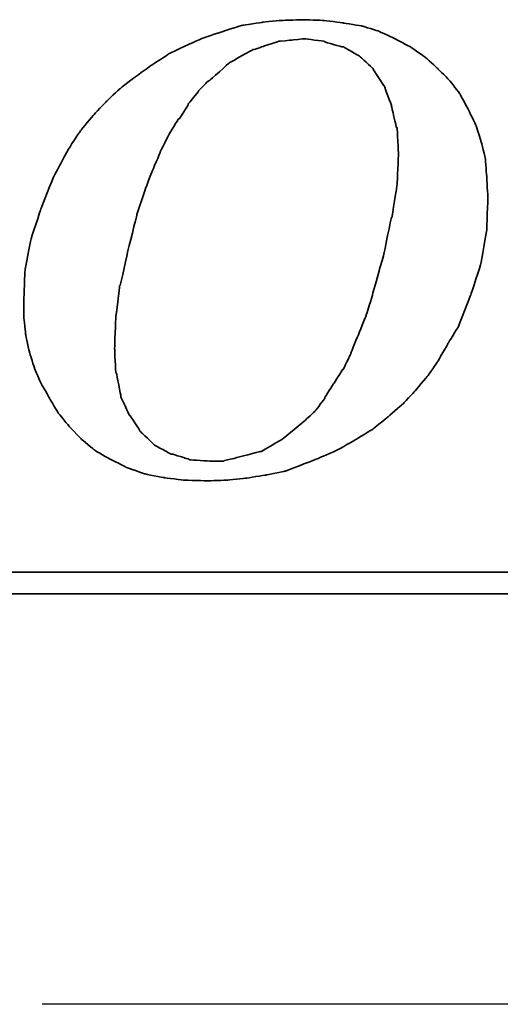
# Model space of a CAD drawing. Extents: x 17 to 133, y 17 to 89.
# Tile 38 of 41: x 108.35 to 109.76, y 56.81 to 59.69. Entities that reach past the tile are written whole.
import ezdxf

# ---------------------------------------------------------------- set-up
doc = ezdxf.new("R2010")
doc.units = 0
doc.header["$MEASUREMENT"] = 0
doc.linetypes.add('CENTER', pattern=[2, 1.25, -0.25, 0.25, -0.25])
for name, color, linetype in [('CL', 1, 'CENTER'), ('DIM', 4, 'CONTINUOUS'), ('layer 1', 7, 'CONTINUOUS')]:
    doc.layers.add(name, color=color, linetype=linetype)

# ---------------------------------------------------------------- blocks, each defined once
blk = doc.blocks.new('TBI MOTION logo(完整正式版)')
at = {"layer": 'layer 1', "color": 22, "lineweight": 35}
for points, knots in [([(35.79625, -6.98375), (35.79625, -6.98375), (36.23125, -7.43875), (36.23125, -7.43875), (36.23125, -7.43875), (36.23125, -7.43875), (36.75625, -7.87125), (36.75625, -7.87125), (36.75625, -7.87125), (36.75625, -7.87125), (37.33125, -8.20375), (37.33125, -8.20375), (37.33125, -8.20375), (37.33125, -8.20375), (37.95625, -8.51875), (37.95625, -8.51875), (37.95625, -8.51875), (37.95625, -8.51875), (38.62625, -8.75875), (38.62625, -8.75875), (38.62625, -8.75875), (38.62625, -8.75875), (39.37125, -8.90375), (39.37125, -8.90375), (39.37125, -8.90375), (39.37125, -8.90375), (40.14125, -8.99875), (40.14125, -8.99875), (40.14125, -8.99875), (40.14125, -8.99875), (41.02625, -9.02375), (41.02625, -9.02375), (41.02625, -9.02375), (41.02625, -9.02375), (41.74625, -8.99875), (41.74625, -8.99875), (41.74625, -8.99875), (41.74625, -8.99875), (42.46625, -8.92375), (42.46625, -8.92375), (42.46625, -8.92375), (42.46625, -8.92375), (43.21125, -8.80625), (43.21125, -8.80625), (43.21125, -8.80625), (43.21125, -8.80625), (43.93125, -8.66375), (43.93125, -8.66375), (43.93125, -8.66375), (43.93125, -8.66375), (44.62625, -8.39875), (44.62625, -8.39875), (44.62625, -8.39875), (44.62625, -8.39875), (45.29625, -8.13375), (45.29625, -8.13375), (45.29625, -8.13375), (45.29625, -8.13375), (45.94625, -7.84375), (45.94625, -7.84375), (45.94625, -7.84375), (45.94625, -7.84375), (46.61625, -7.46375), (46.61625, -7.46375), (46.61625, -7.46375), (46.61625, -7.46375), (47.24125, -7.07875), (47.24125, -7.07875), (47.24125, -7.07875), (47.24125, -7.07875), (47.81625, -6.62375), (47.81625, -6.62375), (47.81625, -6.62375), (47.81625, -6.62375), (48.36875, -6.14375), (48.36875, -6.14375), (48.36875, -6.14375), (48.36875, -6.14375), (48.84625, -5.64125), (48.84625, -5.64125), (48.84625, -5.64125), (48.84625, -5.64125), (49.32625, -5.06375), (49.32625, -5.06375), (49.32625, -5.06375), (49.32625, -5.06375), (49.71125, -4.51374), (49.71125, -4.51374), (49.71125, -4.51374), (49.71125, -4.51374), (50.09625, -3.83874), (50.09625, -3.83874), (50.09625, -3.83874), (50.09625, -3.83874), (50.48125, -3.21374), (50.48125, -3.21374), (50.48125, -3.21374), (50.48125, -3.21374), (50.96125, -1.99125), (50.96125, -1.99125), (50.96125, -1.99125), (50.96125, -1.99125), (51.34375, -0.81875), (51.34375, -0.81875), (51.34375, -0.81875), (51.34375, -0.81875), (51.56125, 0.45624), (51.56125, 0.45624), (51.56125, 0.45624), (51.56125, 0.45624), (51.60625, 1.67624), (51.60625, 1.67624), (51.60625, 1.67624), (51.60625, 1.67624), (51.56125, 2.44625), (51.56125, 2.44625), (51.56125, 2.44625), (51.56125, 2.44625), (51.51125, 3.14125), (51.51125, 3.14125), (51.51125, 3.14125), (51.51125, 3.14125), (51.34375, 3.81125), (51.34375, 3.81125), (51.34375, 3.81125), (51.34375, 3.81125), (51.15125, 4.41125), (51.15125, 4.41125), (51.15125, 4.41125), (51.15125, 4.41125), (50.86125, 5.01125), (50.86125, 5.01125), (50.86125, 5.01125), (50.86125, 5.01125), (50.55125, 5.58875), (50.55125, 5.58875), (50.55125, 5.58875), (50.55125, 5.58875), (50.16625, 6.09125), (50.16625, 6.09125), (50.16625, 6.09125), (50.16625, 6.09125), (49.71125, 6.54875), (49.71125, 6.54875), (49.71125, 6.54875), (49.71125, 6.54875), (49.23125, 6.98125), (49.23125, 6.98125), (49.23125, 6.98125), (49.23125, 6.98125), (48.67875, 7.36625), (48.67875, 7.36625), (48.67875, 7.36625), (48.67875, 7.36625), (48.10375, 7.67625), (48.10375, 7.67625), (48.10375, 7.67625), (48.10375, 7.67625), (47.48125, 7.96375), (47.48125, 7.96375), (47.48125, 7.96375), (47.48125, 7.96375), (46.85625, 8.15625), (46.85625, 8.15625), (46.85625, 8.15625), (46.85625, 8.15625), (46.13625, 8.27624), (46.13625, 8.27624), (46.13625, 8.27624), (46.13625, 8.27624), (45.39125, 8.37125), (45.39125, 8.37125), (45.39125, 8.37125), (45.39125, 8.37125), (44.62625, 8.39624), (44.62625, 8.39624), (44.62625, 8.39624), (44.62625, 8.39624), (43.83625, 8.37125), (43.83625, 8.37125), (43.83625, 8.37125), (43.83625, 8.37125), (43.09125, 8.30125), (43.09125, 8.30125), (43.09125, 8.30125), (43.09125, 8.30125), (42.32125, 8.18125), (42.32125, 8.18125), (42.32125, 8.18125), (42.32125, 8.18125), (41.62875, 7.96375), (41.62875, 7.96375), (41.62875, 7.96375), (41.62875, 7.96375), (40.90625, 7.72625), (40.90625, 7.72625), (40.90625, 7.72625), (40.90625, 7.72625), (40.23624, 7.43625), (40.23624, 7.43625), (40.23624, 7.43625), (40.23624, 7.43625), (39.54124, 7.10125), (39.54124, 7.10125), (39.54124, 7.10125), (39.54124, 7.10125), (38.91625, 6.69125), (38.91625, 6.69125), (38.91625, 6.69125), (38.91625, 6.69125), (38.31625, 6.26125), (38.31625, 6.26125), (38.31625, 6.26125), (38.31625, 6.26125), (37.69125, 5.78125), (37.69125, 5.78125), (37.69125, 5.78125), (37.69125, 5.78125), (37.18625, 5.30125), (37.18625, 5.30125), (37.18625, 5.30125), (37.18625, 5.30125), (36.70625, 4.79624), (36.70625, 4.79624), (36.70625, 4.79624), (36.70625, 4.79624), (36.23125, 4.22125), (36.23125, 4.22125), (36.23125, 4.22125), (36.23125, 4.22125), (35.87124, 3.69375), (35.87124, 3.69375), (35.87124, 3.69375), (35.87124, 3.69375), (35.53125, 3.09125), (35.53125, 3.09125), (35.53125, 3.09125), (35.53125, 3.09125), (35.19875, 2.47125), (35.19875, 2.47125), (35.19875, 2.47125), (35.19875, 2.47125), (34.71625, 1.24625), (34.71625, 1.24625), (34.71625, 1.24625), (34.71625, 1.24625), (34.33125, 0.06874), (34.33125, 0.06874), (34.33125, 0.06874), (34.33125, 0.06874), (34.11625, -1.07875), (34.11625, -1.07875), (34.11625, -1.07875), (34.11625, -1.07875), (34.07125, -2.15875), (34.07125, -2.15875), (34.07125, -2.15875), (34.07125, -2.15875), (34.07125, -2.85375), (34.07125, -2.85375), (34.07125, -2.85375), (34.07125, -2.85375), (34.14125, -3.50375), (34.14125, -3.50375), (34.14125, -3.50375), (34.14125, -3.50375), (34.28625, -4.17375), (34.28625, -4.17375), (34.28625, -4.17375), (34.28625, -4.17375), (34.47625, -4.77624), (34.47625, -4.77624), (34.47625, -4.77624), (34.47625, -4.77624), (34.71625, -5.32625), (34.71625, -5.32625), (34.71625, -5.32625), (34.71625, -5.32625), (35.05375, -5.92875), (35.05375, -5.92875), (35.05375, -5.92875), (35.05375, -5.92875), (35.36375, -6.45375), (35.36375, -6.45375), (35.36375, -6.45375), (35.36375, -6.45375), (35.79625, -6.98375), (35.79625, -6.98375)], [0, 0, 0, 0, 0.01388889, 0.01388889, 0.01388889, 0.0138889, 0.02777778, 0.02777778, 0.02777778, 0.02777779, 0.04166667, 0.04166667, 0.04166667, 0.04166668, 0.05555556, 0.05555556, 0.05555556, 0.05555557, 0.06944444, 0.06944444, 0.06944444, 0.06944445, 0.08333333, 0.08333333, 0.08333333, 0.08333334, 0.09722222, 0.09722222, 0.09722222, 0.09722223, 0.11111111, 0.11111111, 0.11111111, 0.11111112, 0.125, 0.125, 0.125, 0.12500001, 0.13888889, 0.13888889, 0.13888889, 0.1388889, 0.15277778, 0.15277778, 0.15277778, 0.15277779, 0.16666667, 0.16666667, 0.16666667, 0.16666668, 0.18055556, 0.18055556, 0.18055556, 0.18055557, 0.19444444, 0.19444444, 0.19444444, 0.19444445, 0.20833333, 0.20833333, 0.20833333, 0.20833334, 0.22222222, 0.22222222, 0.22222222, 0.22222223, 0.23611111, 0.23611111, 0.23611111, 0.23611112, 0.25, 0.25, 0.25, 0.25000001, 0.26388889, 0.26388889, 0.26388889, 0.2638889, 0.27777778, 0.27777778, 0.27777778, 0.27777779, 0.29166667, 0.29166667, 0.29166667, 0.29166668, 0.30555556, 0.30555556, 0.30555556, 0.30555557, 0.31944444, 0.31944444, 0.31944444, 0.31944445, 0.33333333, 0.33333333, 0.33333333, 0.33333334, 0.34722222, 0.34722222, 0.34722222, 0.34722223, 0.36111111, 0.36111111, 0.36111111, 0.36111112, 0.375, 0.375, 0.375, 0.37500001, 0.38888889, 0.38888889, 0.38888889, 0.3888889, 0.40277778, 0.40277778, 0.40277778, 0.40277779, 0.41666667, 0.41666667, 0.41666667, 0.41666668, 0.43055556, 0.43055556, 0.43055556, 0.43055557, 0.44444444, 0.44444444, 0.44444444, 0.44444445, 0.45833333, 0.45833333, 0.45833333, 0.45833334, 0.47222222, 0.47222222, 0.47222222, 0.47222223, 0.48611111, 0.48611111, 0.48611111, 0.48611112, 0.5, 0.5, 0.5, 0.50000001, 0.51388889, 0.51388889, 0.51388889, 0.5138889, 0.52777778, 0.52777778, 0.52777778, 0.52777779, 0.54166667, 0.54166667, 0.54166667, 0.54166668, 0.55555556, 0.55555556, 0.55555556, 0.55555557, 0.56944444, 0.56944444, 0.56944444, 0.56944445, 0.58333333, 0.58333333, 0.58333333, 0.58333334, 0.59722222, 0.59722222, 0.59722222, 0.59722223, 0.61111111, 0.61111111, 0.61111111, 0.61111112, 0.625, 0.625, 0.625, 0.62500001, 0.63888889, 0.63888889, 0.63888889, 0.6388889, 0.65277778, 0.65277778, 0.65277778, 0.65277779, 0.66666667, 0.66666667, 0.66666667, 0.66666668, 0.68055556, 0.68055556, 0.68055556, 0.68055557, 0.69444444, 0.69444444, 0.69444444, 0.69444445, 0.70833333, 0.70833333, 0.70833333, 0.70833334, 0.72222222, 0.72222222, 0.72222222, 0.72222223, 0.73611111, 0.73611111, 0.73611111, 0.73611112, 0.75, 0.75, 0.75, 0.75000001, 0.76388889, 0.76388889, 0.76388889, 0.7638889, 0.77777778, 0.77777778, 0.77777778, 0.77777779, 0.79166667, 0.79166667, 0.79166667, 0.79166668, 0.80555556, 0.80555556, 0.80555556, 0.80555557, 0.81944444, 0.81944444, 0.81944444, 0.81944445, 0.83333333, 0.83333333, 0.83333333, 0.83333334, 0.84722222, 0.84722222, 0.84722222, 0.84722223, 0.86111111, 0.86111111, 0.86111111, 0.86111112, 0.875, 0.875, 0.875, 0.87500001, 0.88888889, 0.88888889, 0.88888889, 0.8888889, 0.90277778, 0.90277778, 0.90277778, 0.90277779, 0.91666667, 0.91666667, 0.91666667, 0.91666668, 0.93055556, 0.93055556, 0.93055556, 0.93055557, 0.94444444, 0.94444444, 0.94444444, 0.94444445, 0.95833333, 0.95833333, 0.95833333, 0.95833334, 0.97222222, 0.97222222, 0.97222222, 0.97222223, 0.98611111, 0.98611111, 0.98611111, 0.98611112, 1, 1, 1, 1]), ([(38.33875, 1.03124), (38.33875, 1.03124), (38.62625, 1.89625), (38.62625, 1.89625), (38.62625, 1.89625), (38.62625, 1.89625), (38.91625, 2.66375), (38.91625, 2.66375), (38.91625, 2.66375), (38.91625, 2.66375), (39.22625, 3.38125), (39.22625, 3.38125), (39.22625, 3.38125), (39.22625, 3.38125), (39.22625, 3.40624), (39.22625, 3.40624), (39.22625, 3.40624), (39.22625, 3.40624), (39.56124, 4.07624), (39.56124, 4.07624), (39.56124, 4.07624), (39.56124, 4.07624), (39.92125, 4.65125), (39.92125, 4.65125), (39.92125, 4.65125), (39.92125, 4.65125), (39.94625, 4.65125), (39.94625, 4.65125), (39.94625, 4.65125), (39.94625, 4.65125), (40.28125, 5.17875), (40.28125, 5.17875), (40.28125, 5.17875), (40.28125, 5.17875), (40.28125, 5.20375), (40.28125, 5.20375), (40.28125, 5.20375), (40.28125, 5.20375), (40.66875, 5.68625), (40.66875, 5.68625), (40.66875, 5.68625), (40.66875, 5.68625), (40.66875, 5.70625), (40.66875, 5.70625), (40.66875, 5.70625), (40.66875, 5.70625), (41.05124, 6.09125), (41.05124, 6.09125), (41.05124, 6.09125), (41.05124, 6.09125), (41.07625, 6.09125), (41.07625, 6.09125), (41.07625, 6.09125), (41.07625, 6.09125), (41.84125, 6.76625), (41.84125, 6.76625), (41.84125, 6.76625), (41.84125, 6.76625), (41.86625, 6.78625), (41.86625, 6.78625), (41.86625, 6.78625), (41.86625, 6.78625), (42.73125, 7.26624), (42.73125, 7.26624), (42.73125, 7.26624), (42.73125, 7.26624), (42.75625, 7.26624), (42.75625, 7.26624), (42.75625, 7.26624), (42.75625, 7.26624), (43.18625, 7.41125), (43.18625, 7.41125), (43.18625, 7.41125), (43.18625, 7.41125), (43.64125, 7.55625), (43.64125, 7.55625), (43.64125, 7.55625), (43.64125, 7.55625), (43.66625, 7.55625), (43.66625, 7.55625), (43.66625, 7.55625), (43.66625, 7.55625), (43.69125, 7.58124), (43.69125, 7.58124), (43.69125, 7.58124), (43.69125, 7.58124), (44.19125, 7.62625), (44.19125, 7.62625), (44.19125, 7.62625), (44.19125, 7.62625), (44.67125, 7.67625), (44.67125, 7.67625), (44.67125, 7.67625), (44.67125, 7.67625), (44.69625, 7.67625), (44.69625, 7.67625), (44.69625, 7.67625), (44.69625, 7.67625), (45.41875, 7.58124), (45.41875, 7.58124), (45.41875, 7.58124), (45.41875, 7.58124), (45.44125, 7.55625), (45.44125, 7.55625), (45.44125, 7.55625), (45.44125, 7.55625), (46.11125, 7.36625), (46.11125, 7.36625), (46.11125, 7.36625), (46.11125, 7.36625), (46.13625, 7.36625), (46.13625, 7.36625), (46.13625, 7.36625), (46.13625, 7.36625), (46.15875, 7.36625), (46.15875, 7.36625), (46.15875, 7.36625), (46.15875, 7.36625), (46.73625, 7.02624), (46.73625, 7.02624), (46.73625, 7.02624), (46.73625, 7.02624), (46.76125, 7.00624), (46.76125, 7.00624), (46.76125, 7.00624), (46.76125, 7.00624), (47.24125, 6.57124), (47.24125, 6.57124), (47.24125, 6.57124), (47.24125, 6.57124), (47.26625, 6.54875), (47.26625, 6.54875), (47.26625, 6.54875), (47.26625, 6.54875), (47.26625, 6.52375), (47.26625, 6.52375), (47.26625, 6.52375), (47.26625, 6.52375), (47.67375, 5.89875), (47.67375, 5.89875), (47.67375, 5.89875), (47.67375, 5.89875), (47.69625, 5.89875), (47.69625, 5.89875), (47.69625, 5.89875), (47.69625, 5.89875), (47.69625, 5.87625), (47.69625, 5.87625), (47.69625, 5.87625), (47.69625, 5.87625), (47.96125, 5.15625), (47.96125, 5.15625), (47.96125, 5.15625), (47.96125, 5.15625), (47.96125, 5.13125), (47.96125, 5.13125), (47.96125, 5.13125), (47.96125, 5.13125), (48.15125, 4.31875), (48.15125, 4.31875), (48.15125, 4.31875), (48.15125, 4.31875), (48.17625, 4.31875), (48.17625, 4.31875), (48.17625, 4.31875), (48.17625, 4.31875), (48.17625, 4.29125), (48.17625, 4.29125), (48.17625, 4.29125), (48.17625, 4.29125), (48.22625, 3.33125), (48.22625, 3.33125), (48.22625, 3.33125), (48.22625, 3.33125), (48.22625, 3.30875), (48.22625, 3.30875), (48.22625, 3.30875), (48.22625, 3.30875), (48.17625, 2.20624), (48.17625, 2.20624), (48.17625, 2.20624), (48.17625, 2.20624), (48.17625, 2.18124), (48.17625, 2.18124), (48.17625, 2.18124), (48.17625, 2.18124), (47.98375, 0.93624), (47.98375, 0.93624), (47.98375, 0.93624), (47.98375, 0.93624), (47.96125, 0.93624), (47.96125, 0.93624), (47.96125, 0.93624), (47.96125, 0.93624), (47.67375, -0.45874), (47.67375, -0.45874), (47.67375, -0.45874), (47.67375, -0.45874), (47.24125, -1.99125), (47.24125, -1.99125), (47.24125, -1.99125), (47.24125, -1.99125), (47.24125, -2.01874), (47.24125, -2.01874), (47.24125, -2.01874), (47.24125, -2.01874), (47.00125, -2.78375), (47.00125, -2.78375), (47.00125, -2.78375), (47.00125, -2.78375), (46.71125, -3.50375), (46.71125, -3.50375), (46.71125, -3.50375), (46.71125, -3.50375), (46.42625, -4.19875), (46.42625, -4.19875), (46.42625, -4.19875), (46.42625, -4.19875), (46.42625, -4.22375), (46.42625, -4.22375), (46.42625, -4.22375), (46.42625, -4.22375), (46.13625, -4.82374), (46.13625, -4.82374), (46.13625, -4.82374), (46.13625, -4.82374), (46.11125, -4.82374), (46.11125, -4.82374), (46.11125, -4.82374), (46.11125, -4.82374), (45.77625, -5.35125), (45.77625, -5.35125), (45.77625, -5.35125), (45.77625, -5.35125), (45.44125, -5.87875), (45.44125, -5.87875), (45.44125, -5.87875), (45.44125, -5.87875), (45.44125, -5.90375), (45.44125, -5.90375), (45.44125, -5.90375), (45.44125, -5.90375), (45.10625, -6.35875), (45.10625, -6.35875), (45.10625, -6.35875), (45.10625, -6.35875), (45.08125, -6.38375), (45.08125, -6.38375), (45.08125, -6.38375), (45.08125, -6.38375), (44.69625, -6.74375), (44.69625, -6.74375), (44.69625, -6.74375), (44.69625, -6.74375), (43.88375, -7.41625), (43.88375, -7.41625), (43.88375, -7.41625), (43.88375, -7.41625), (43.85625, -7.43875), (43.85625, -7.43875), (43.85625, -7.43875), (43.85625, -7.43875), (43.04125, -7.91875), (43.04125, -7.91875), (43.04125, -7.91875), (43.04125, -7.91875), (43.01625, -7.91875), (43.01625, -7.91875), (43.01625, -7.91875), (43.01625, -7.91875), (42.99625, -7.91875), (42.99625, -7.91875), (42.99625, -7.91875), (42.99625, -7.91875), (42.08125, -8.15875), (42.08125, -8.15875), (42.08125, -8.15875), (42.08125, -8.15875), (41.65125, -8.25625), (41.65125, -8.25625), (41.65125, -8.25625), (41.65125, -8.25625), (41.62875, -8.27875), (41.62875, -8.27875), (41.62875, -8.27875), (41.62875, -8.27875), (41.60125, -8.27875), (41.60125, -8.27875), (41.60125, -8.27875), (41.60125, -8.27875), (41.12125, -8.27875), (41.12125, -8.27875), (41.12125, -8.27875), (41.12125, -8.27875), (40.35624, -8.23125), (40.35624, -8.23125), (40.35624, -8.23125), (40.35624, -8.23125), (40.33125, -8.23125), (40.33125, -8.23125), (40.33125, -8.23125), (40.33125, -8.23125), (40.30625, -8.20375), (40.30625, -8.20375), (40.30625, -8.20375), (40.30625, -8.20375), (39.68375, -8.01375), (39.68375, -8.01375), (39.68375, -8.01375), (39.68375, -8.01375), (39.66124, -8.01375), (39.66124, -8.01375), (39.66124, -8.01375), (39.66124, -8.01375), (39.63625, -8.01375), (39.63625, -8.01375), (39.63625, -8.01375), (39.63625, -8.01375), (39.01125, -7.67875), (39.01125, -7.67875), (39.01125, -7.67875), (39.01125, -7.67875), (38.98875, -7.65375), (38.98875, -7.65375), (38.98875, -7.65375), (38.98875, -7.65375), (38.48625, -7.17375), (38.48625, -7.17375), (38.48625, -7.17375), (38.48625, -7.17375), (38.45875, -7.14875), (38.45875, -7.14875), (38.45875, -7.14875), (38.45875, -7.14875), (38.45875, -7.12875), (38.45875, -7.12875), (38.45875, -7.12875), (38.45875, -7.12875), (38.07625, -6.54875), (38.07625, -6.54875), (38.07625, -6.54875), (38.07625, -6.54875), (38.05125, -6.54875), (38.05125, -6.54875), (38.05125, -6.54875), (38.05125, -6.54875), (38.05125, -6.52875), (38.05125, -6.52875), (38.05125, -6.52875), (38.05125, -6.52875), (37.74125, -5.85375), (37.74125, -5.85375), (37.74125, -5.85375), (37.74125, -5.85375), (37.74125, -5.82875), (37.74125, -5.82875), (37.74125, -5.82875), (37.74125, -5.82875), (37.57375, -4.96875), (37.57375, -4.96875), (37.57375, -4.96875), (37.57375, -4.96875), (37.54625, -4.94375), (37.54625, -4.94375), (37.54625, -4.94375), (37.54625, -4.94375), (37.50125, -4.03375), (37.50125, -4.03375), (37.50125, -4.03375), (37.50125, -4.03375), (37.50125, -4.00875), (37.50125, -4.00875), (37.50125, -4.00875), (37.50125, -4.00875), (37.54625, -2.85375), (37.54625, -2.85375), (37.54625, -2.85375), (37.54625, -2.85375), (37.69125, -1.65875), (37.69125, -1.65875), (37.69125, -1.65875), (37.69125, -1.65875), (37.71624, -1.63375), (37.71624, -1.63375), (37.71624, -1.63375), (37.71624, -1.63375), (38.00375, -0.33875), (38.00375, -0.33875), (38.00375, -0.33875), (38.00375, -0.33875), (38.33875, 1.00624), (38.33875, 1.00624), (38.33875, 1.00624), (38.33875, 1.00624), (38.33875, 1.03124), (38.33875, 1.03124)], [0, 0, 0, 0, 0.01010101, 0.01010101, 0.01010101, 0.01010102, 0.02020202, 0.02020202, 0.02020202, 0.02020203, 0.03030303, 0.03030303, 0.03030303, 0.03030304, 0.04040404, 0.04040404, 0.04040404, 0.04040405, 0.05050505, 0.05050505, 0.05050505, 0.05050506, 0.06060606, 0.06060606, 0.06060606, 0.06060607, 0.07070707, 0.07070707, 0.07070707, 0.07070708, 0.08080808, 0.08080808, 0.08080808, 0.08080809, 0.09090909, 0.09090909, 0.09090909, 0.0909091, 0.1010101, 0.1010101, 0.1010101, 0.10101011, 0.11111111, 0.11111111, 0.11111111, 0.11111112, 0.12121212, 0.12121212, 0.12121212, 0.12121213, 0.13131313, 0.13131313, 0.13131313, 0.13131314, 0.14141414, 0.14141414, 0.14141414, 0.14141415, 0.15151515, 0.15151515, 0.15151515, 0.15151516, 0.16161616, 0.16161616, 0.16161616, 0.16161617, 0.17171717, 0.17171717, 0.17171717, 0.17171718, 0.18181818, 0.18181818, 0.18181818, 0.18181819, 0.19191919, 0.19191919, 0.19191919, 0.1919192, 0.2020202, 0.2020202, 0.2020202, 0.20202021, 0.21212121, 0.21212121, 0.21212121, 0.21212122, 0.22222222, 0.22222222, 0.22222222, 0.22222223, 0.23232323, 0.23232323, 0.23232323, 0.23232324, 0.24242424, 0.24242424, 0.24242424, 0.24242425, 0.25252525, 0.25252525, 0.25252525, 0.25252526, 0.26262626, 0.26262626, 0.26262626, 0.26262627, 0.27272727, 0.27272727, 0.27272727, 0.27272728, 0.28282828, 0.28282828, 0.28282828, 0.28282829, 0.29292929, 0.29292929, 0.29292929, 0.2929293, 0.3030303, 0.3030303, 0.3030303, 0.30303031, 0.31313131, 0.31313131, 0.31313131, 0.31313132, 0.32323232, 0.32323232, 0.32323232, 0.32323233, 0.33333333, 0.33333333, 0.33333333, 0.33333334, 0.34343434, 0.34343434, 0.34343434, 0.34343435, 0.35353535, 0.35353535, 0.35353535, 0.35353536, 0.36363636, 0.36363636, 0.36363636, 0.36363637, 0.37373737, 0.37373737, 0.37373737, 0.37373738, 0.38383838, 0.38383838, 0.38383838, 0.38383839, 0.39393939, 0.39393939, 0.39393939, 0.3939394, 0.4040404, 0.4040404, 0.4040404, 0.40404041, 0.41414141, 0.41414141, 0.41414141, 0.41414142, 0.42424242, 0.42424242, 0.42424242, 0.42424243, 0.43434343, 0.43434343, 0.43434343, 0.43434344, 0.44444444, 0.44444444, 0.44444444, 0.44444445, 0.45454545, 0.45454545, 0.45454545, 0.45454546, 0.46464646, 0.46464646, 0.46464646, 0.46464647, 0.47474747, 0.47474747, 0.47474747, 0.47474748, 0.48484848, 0.48484848, 0.48484848, 0.48484849, 0.49494949, 0.49494949, 0.49494949, 0.4949495, 0.50505051, 0.50505051, 0.50505051, 0.50505052, 0.51515152, 0.51515152, 0.51515152, 0.51515153, 0.52525253, 0.52525253, 0.52525253, 0.52525254, 0.53535354, 0.53535354, 0.53535354, 0.53535355, 0.54545455, 0.54545455, 0.54545455, 0.54545456, 0.55555556, 0.55555556, 0.55555556, 0.55555557, 0.56565657, 0.56565657, 0.56565657, 0.56565658, 0.57575758, 0.57575758, 0.57575758, 0.57575759, 0.58585859, 0.58585859, 0.58585859, 0.5858586, 0.5959596, 0.5959596, 0.5959596, 0.59595961, 0.60606061, 0.60606061, 0.60606061, 0.60606062, 0.61616162, 0.61616162, 0.61616162, 0.61616163, 0.62626263, 0.62626263, 0.62626263, 0.62626264, 0.63636364, 0.63636364, 0.63636364, 0.63636365, 0.64646465, 0.64646465, 0.64646465, 0.64646466, 0.65656566, 0.65656566, 0.65656566, 0.65656567, 0.66666667, 0.66666667, 0.66666667, 0.66666668, 0.67676768, 0.67676768, 0.67676768, 0.67676769, 0.68686869, 0.68686869, 0.68686869, 0.6868687, 0.6969697, 0.6969697, 0.6969697, 0.69696971, 0.70707071, 0.70707071, 0.70707071, 0.70707072, 0.71717172, 0.71717172, 0.71717172, 0.71717173, 0.72727273, 0.72727273, 0.72727273, 0.72727274, 0.73737374, 0.73737374, 0.73737374, 0.73737375, 0.74747475, 0.74747475, 0.74747475, 0.74747476, 0.75757576, 0.75757576, 0.75757576, 0.75757577, 0.76767677, 0.76767677, 0.76767677, 0.76767678, 0.77777778, 0.77777778, 0.77777778, 0.77777779, 0.78787879, 0.78787879, 0.78787879, 0.7878788, 0.7979798, 0.7979798, 0.7979798, 0.79797981, 0.80808081, 0.80808081, 0.80808081, 0.80808082, 0.81818182, 0.81818182, 0.81818182, 0.81818183, 0.82828283, 0.82828283, 0.82828283, 0.82828284, 0.83838384, 0.83838384, 0.83838384, 0.83838385, 0.84848485, 0.84848485, 0.84848485, 0.84848486, 0.85858586, 0.85858586, 0.85858586, 0.85858587, 0.86868687, 0.86868687, 0.86868687, 0.86868688, 0.87878788, 0.87878788, 0.87878788, 0.87878789, 0.88888889, 0.88888889, 0.88888889, 0.8888889, 0.8989899, 0.8989899, 0.8989899, 0.89898991, 0.90909091, 0.90909091, 0.90909091, 0.90909092, 0.91919192, 0.91919192, 0.91919192, 0.91919193, 0.92929293, 0.92929293, 0.92929293, 0.92929294, 0.93939394, 0.93939394, 0.93939394, 0.93939395, 0.94949495, 0.94949495, 0.94949495, 0.94949496, 0.95959596, 0.95959596, 0.95959596, 0.95959597, 0.96969697, 0.96969697, 0.96969697, 0.96969698, 0.97979798, 0.97979798, 0.97979798, 0.97979799, 0.98989899, 0.98989899, 0.98989899, 0.989899, 1, 1, 1, 1]), ([(75.90875, -9.47875), (75.90875, -9.47875), (75.90875, -12.28625), (75.90875, -12.28625), (75.90875, -12.28625), (75.90875, -12.28625), (75.90875, -12.47875), (75.90875, -12.47875), (75.90875, -12.47875), (75.90875, -12.47875), (75.71625, -12.47875), (75.71625, -12.47875), (75.71625, -12.47875), (75.71625, -12.47875), (-88.32875, -12.47875), (-88.32875, -12.47875), (-88.32875, -12.47875), (-88.32875, -12.47875), (-88.32875, -13.29375), (-88.32875, -13.29375), (-88.32875, -13.29375), (-88.32875, -13.29375), (82.89125, -13.29375), (82.89125, -13.29375), (82.89125, -13.29375), (82.89125, -13.29375), (75.90875, -9.47875), (75.90875, -9.47875)], [0, 0, 0, 0, 0.14285714, 0.14285714, 0.14285714, 0.14285715, 0.28571429, 0.28571429, 0.28571429, 0.2857143, 0.42857143, 0.42857143, 0.42857143, 0.42857144, 0.57142857, 0.57142857, 0.57142857, 0.57142858, 0.71428571, 0.71428571, 0.71428571, 0.71428572, 0.85714286, 0.85714286, 0.85714286, 0.85714287, 1, 1, 1, 1])]:
    blk.add_open_spline(points, degree=3, knots=knots, dxfattribs=at)

msp = doc.modelspace()

# ---------------------------------------------------------------- linework, layer by layer
at = {"layer": 'CL', "linetype": 'CENTER', "ltscale": 2}
msp.add_line((126.9141, 56.8058), (81.9141, 56.8058), dxfattribs=at)

# ---------------------------------------------------------------- block references
at = {"layer": 'DIM', "xscale": 0.07758052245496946, "yscale": 0.07758052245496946, "zscale": 0.07758052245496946}
msp.add_blockref('TBI MOTION logo(完整正式版)', (105.7175, 59.04), dxfattribs=at)

doc.saveas('drawing.dxf')
